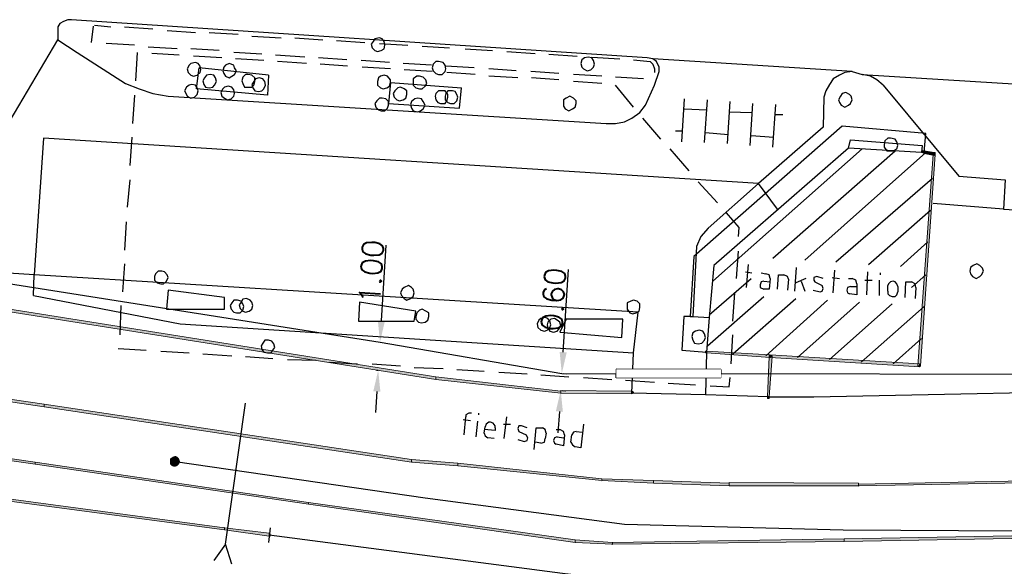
# Model space of a CAD drawing. Header units: millimetres. Extents: x -27 to 2301, y -256 to 766.
# Tile 3 of 97: x 27 to 61, y 50 to 69. Entities that reach past the tile are written whole.
import ezdxf

# ---------------------------------------------------------------- set-up
doc = ezdxf.new("R2010")
doc.units = ezdxf.units.MM
doc.set_wipeout_variables(frame=1)
for name, color, linetype in [('SIV-ONDERGROND-ALG', 251, 'Continuous'), ('SIV-VRI-KABEL', 3, 'Continuous'), ('SIV-VRI-MAATVOERING', 7, 'Continuous'), ('SIV-VRI-MANTELBUIS', 1, 'Continuous')]:
    doc.layers.add(name, color=color, linetype=linetype)
doc.styles.get("Standard").update_dxf_attribs({"font": 'txt.shx'})
doc.dimstyles.get("Standard").update_dxf_attribs({"dimtxt": 0.18, "dimasz": 0.18, "dimexe": 0.18, "dimexo": 0.0625, "dimgap": 0.09, "dimtad": 0, "dimtih": 1, "dimtoh": 1, "dimzin": 0, "dimdsep": 46, "dimtxsty": 'Standard', "dimcen": 0.09, "dimadec": 0, "dimazin": 0, "dimtfac": 1, "dimtofl": 0, "dimtmove": 0, "dimatfit": 3, "dimfxl": 1, "dimtolj": 1, "dimtzin": 0, "dimarcsym": 0})

# ---------------------------------------------------------------- blocks, each defined once
blk = doc.blocks.new('*D31')
at = {"layer": 'Defpoints', "color": 0}
for p in [(45.7, 56.65), (45.7, 56.65), (45.662, 56.051)]:
    blk.add_point(p, dxfattribs=at)
at = {"layer": 'SIV-VRI-MAATVOERING', "color": 0, "lineweight": -2}
for p, q in [((45.748, 57.398), (45.937, 60.322)), ((45.763, 56.646), (45.88, 56.638)), ((45.724, 56.047), (45.841, 56.039)), ((45.613, 55.302), (45.565, 54.554))]:
    blk.add_line(p, q, dxfattribs=at)
at = {"layer": 'SIV-VRI-MAATVOERING', "color": 0}
for points in [[(45.624, 57.406), (45.873, 57.39), (45.7, 56.65)], [(45.489, 55.31), (45.738, 55.294), (45.662, 56.051)]]:
    blk.add_solid(points, dxfattribs=at)
at = {"layer": 'SIV-VRI-MAATVOERING', "color": 0, "insert": (45.403, 59.264), "char_height": 0.75, "attachment_point": 5, "rotation": 86.3086}
blk.add_mtext('\\A1;0.60', dxfattribs=at)
blk = doc.blocks.new('*D32')
at = {"layer": 'Defpoints', "color": 0}
for p in [(39.28, 57.758), (39.28, 57.758), (39.216, 56.76)]:
    blk.add_point(p, dxfattribs=at)
at = {"layer": 'SIV-VRI-MAATVOERING', "color": 0, "lineweight": -2}
for p, q in [((39.328, 58.507), (39.5, 61.181)), ((39.218, 57.762), (39.28, 57.758)), ((39.154, 56.765), (39.216, 56.76)), ((39.168, 56.012), (39.12, 55.264))]:
    blk.add_line(p, q, dxfattribs=at)
at = {"layer": 'SIV-VRI-MAATVOERING', "color": 0}
for points in [[(39.203, 58.515), (39.453, 58.499), (39.28, 57.758)], [(39.043, 56.02), (39.293, 56.004), (39.216, 56.76)]]:
    blk.add_solid(points, dxfattribs=at)
at = {"layer": 'SIV-VRI-MAATVOERING', "color": 0, "insert": (38.974, 60.248), "char_height": 0.75, "attachment_point": 5, "rotation": 86.3234}
blk.add_mtext('\\A1;1.00', dxfattribs=at)

msp = doc.modelspace()

# ---------------------------------------------------------------- hatches: boundary and pattern name
at = {"layer": 'SIV-ONDERGROND-ALG'}
h = msp.add_hatch(color=256, dxfattribs=at)
h.dxf.hatch_style = 2
h.paths.add_polyline_path([(58.849, 64.382), (58.817, 64.382), (58.27, 56.919), (58.367, 56.919), (58.881, 64.382)])
h = msp.add_hatch(color=256, dxfattribs=at)
h.dxf.hatch_style = 2
h.paths.add_polyline_path([(58.495, 64.414), (58.431, 64.446), (58.431, 64.51), (58.495, 64.51), (58.495, 64.446)])
h = msp.add_hatch(color=256, dxfattribs=at)
h.dxf.hatch_style = 2
h.paths.add_polyline_path([(58.495, 64.446), (58.495, 64.414), (58.849, 64.349), (58.849, 64.446), (58.495, 64.51)])
h = msp.add_hatch(color=256, dxfattribs=at)
h.dxf.hatch_style = 2
h.paths.add_polyline_path([(58.849, 64.446), (58.849, 64.382), (58.881, 64.382), (58.881, 64.446)])
h = msp.add_hatch(color=256, dxfattribs=at)
h.dxf.hatch_style = 2
h.paths.add_polyline_path([(41.255, 56.469), (41.255, 56.533), (23.017, 59.428), (23.017, 59.332), (41.255, 56.437)])
h = msp.add_hatch(color=256, dxfattribs=at)
h.dxf.hatch_style = 2
h.paths.add_polyline_path([(50.808, 57.37), (50.776, 57.37), (50.776, 57.434), (50.808, 57.434), (50.808, 57.402)])
h = msp.add_hatch(color=256, dxfattribs=at)
h.dxf.hatch_style = 2
h.paths.add_polyline_path([(53.06, 57.241), (53.06, 57.305), (50.808, 57.434), (50.808, 57.37), (53.06, 57.209)])
h = msp.add_hatch(color=256, dxfattribs=at)
h.dxf.hatch_style = 2
h.paths.add_polyline_path([(27.424, 55.504), (27.424, 55.568), (15.459, 57.305), (15.459, 57.241), (27.424, 55.472)])
h = msp.add_hatch(color=256, dxfattribs=at)
h.dxf.hatch_style = 2
h.paths.add_polyline_path([(52.995, 55.826), (53.027, 55.826), (53.124, 57.241), (53.027, 57.241), (52.963, 55.826)])
h = msp.add_hatch(color=256, dxfattribs=at)
h.dxf.hatch_style = 2
h.paths.add_polyline_path([(53.06, 57.209), (53.027, 57.241), (53.027, 57.273), (53.06, 57.305), (53.06, 57.241)])
h = msp.add_hatch(color=256, dxfattribs=at)
h.dxf.hatch_style = 2
h.paths.add_polyline_path([(53.124, 57.241), (53.124, 57.273), (53.06, 57.305), (53.06, 57.241)])
h = msp.add_hatch(color=256, dxfattribs=at)
h.dxf.hatch_style = 2
h.paths.add_polyline_path([(58.335, 56.919), (58.335, 56.984), (53.06, 57.305), (53.06, 57.209), (58.335, 56.887)])
h = msp.add_hatch(color=256, dxfattribs=at)
h.dxf.hatch_style = 2
h.paths.add_polyline_path([(58.367, 56.919), (58.335, 56.887), (58.335, 56.919)])
h = msp.add_hatch(color=256, dxfattribs=at)
h.dxf.hatch_style = 2
h.paths.add_polyline_path([(45.662, 55.987), (45.662, 56.019), (41.255, 56.533), (41.255, 56.437), (45.662, 55.954)])
h = msp.add_hatch(color=256, dxfattribs=at)
h.dxf.hatch_style = 2
h.paths.add_polyline_path([(48.17, 55.954), (48.17, 56.019), (45.662, 56.051), (45.662, 55.954), (48.17, 55.922)])
h = msp.add_hatch(color=256, dxfattribs=at)
h.dxf.hatch_style = 2
h.paths.add_polyline_path([(48.17, 56.019), (48.235, 55.987), (48.235, 55.954), (48.17, 55.922), (48.17, 55.954)])
h = msp.add_hatch(color=256, dxfattribs=at)
h.dxf.hatch_style = 2
h.paths.add_polyline_path([(45.629, 55.954), (45.662, 55.954), (45.662, 55.922)])
h = msp.add_hatch(color=256, dxfattribs=at)
h.dxf.hatch_style = 2
h.paths.add_polyline_path([(53.027, 55.826), (53.027, 55.761), (52.963, 55.761), (52.963, 55.826), (52.995, 55.826)])
h = msp.add_hatch(color=256, dxfattribs=at)
h.dxf.hatch_style = 2
h.paths.add_polyline_path([(27.102, 53.478), (27.102, 53.51), (13.625, 55.472), (13.625, 55.375), (27.102, 53.445)])
h = msp.add_hatch(color=256, dxfattribs=at)
h.dxf.hatch_style = 2
h.paths.add_polyline_path([(40.386, 53.574), (40.386, 53.606), (27.424, 55.568), (27.424, 55.472), (40.386, 53.51)])
h = msp.add_hatch(color=256, dxfattribs=at)
h.dxf.hatch_style = 2
h.paths.add_polyline_path([(10.537, 54.314), (10.537, 54.217), (33.793, 51.13), (33.793, 51.194)])
h = msp.add_hatch(color=256, dxfattribs=at)
h.dxf.hatch_style = 2
h.paths.add_polyline_path([(31.959, 53.703), (31.863, 53.638), (32.056, 53.542)])
h = msp.add_hatch(color=256, dxfattribs=at)
h.dxf.hatch_style = 2
h.paths.add_polyline_path([(31.863, 53.638), (31.863, 53.574), (32.056, 53.542)])
h = msp.add_hatch(color=256, dxfattribs=at)
h.dxf.hatch_style = 2
h.paths.add_polyline_path([(31.863, 53.574), (31.863, 53.445), (32.056, 53.542)])
h = msp.add_hatch(color=256, dxfattribs=at)
h.dxf.hatch_style = 2
h.paths.add_polyline_path([(32.056, 53.735), (31.959, 53.703), (32.056, 53.542)])
h = msp.add_hatch(color=256, dxfattribs=at)
h.dxf.hatch_style = 2
h.paths.add_polyline_path([(32.12, 53.703), (32.056, 53.735), (32.056, 53.542)])
h = msp.add_hatch(color=256, dxfattribs=at)
h.dxf.hatch_style = 2
h.paths.add_polyline_path([(32.184, 53.638), (32.12, 53.703), (32.056, 53.542)])
h = msp.add_hatch(color=256, dxfattribs=at)
h.dxf.hatch_style = 2
h.paths.add_polyline_path([(32.217, 53.542), (32.184, 53.638), (32.056, 53.542)])
h = msp.add_hatch(color=256, dxfattribs=at)
h.dxf.hatch_style = 2
h.paths.add_polyline_path([(42.027, 53.445), (42.027, 53.478), (40.386, 53.606), (40.386, 53.51), (42.027, 53.381)])
h = msp.add_hatch(color=256, dxfattribs=at)
h.dxf.hatch_style = 2
h.paths.add_polyline_path([(36.752, 52.062), (36.752, 52.095), (27.102, 53.51), (27.102, 53.445), (36.752, 52.03)])
h = msp.add_hatch(color=256, dxfattribs=at)
h.dxf.hatch_style = 2
h.paths.add_polyline_path([(31.863, 53.445), (31.927, 53.381), (32.056, 53.542)])
h = msp.add_hatch(color=256, dxfattribs=at)
h.dxf.hatch_style = 2
h.paths.add_polyline_path([(31.927, 53.381), (32.024, 53.349), (32.056, 53.542)])
h = msp.add_hatch(color=256, dxfattribs=at)
h.dxf.hatch_style = 2
h.paths.add_polyline_path([(32.024, 53.349), (32.12, 53.381), (32.056, 53.542)])
h = msp.add_hatch(color=256, dxfattribs=at)
h.dxf.hatch_style = 2
h.paths.add_polyline_path([(32.12, 53.381), (32.184, 53.445), (32.056, 53.542)])
h = msp.add_hatch(color=256, dxfattribs=at)
h.dxf.hatch_style = 2
h.paths.add_polyline_path([(32.184, 53.445), (32.217, 53.542), (32.056, 53.542)])
h = msp.add_hatch(color=256, dxfattribs=at)
h.dxf.hatch_style = 2
h.paths.add_polyline_path([(40.386, 53.51), (40.386, 53.542), (40.419, 53.542), (40.419, 53.51)])
h = msp.add_hatch(color=256, dxfattribs=at)
h.dxf.hatch_style = 2
h.paths.add_polyline_path([(47.109, 52.899), (47.109, 52.931), (42.027, 53.478), (42.027, 53.381), (47.109, 52.867)])
h = msp.add_hatch(color=256, dxfattribs=at)
h.dxf.hatch_style = 2
h.paths.add_polyline_path([(48.942, 52.802), (48.942, 52.867), (47.109, 52.931), (47.109, 52.867), (48.942, 52.77)])
h = msp.add_hatch(color=256, dxfattribs=at)
h.dxf.hatch_style = 2
h.paths.add_polyline_path([(47.109, 52.867), (47.141, 52.867), (47.109, 52.834)])
h = msp.add_hatch(color=256, dxfattribs=at)
h.dxf.hatch_style = 2
h.paths.add_polyline_path([(51.612, 52.738), (51.612, 52.77), (48.942, 52.867), (48.942, 52.77), (51.612, 52.674)])
h = msp.add_hatch(color=256, dxfattribs=at)
h.dxf.hatch_style = 2
h.paths.add_polyline_path([(62.645, 52.834), (62.645, 52.867), (56.18, 52.738), (56.18, 52.674), (62.645, 52.802)])
h = msp.add_hatch(color=256, dxfattribs=at)
h.dxf.hatch_style = 2
h.paths.add_polyline_path([(56.18, 52.706), (56.18, 52.77), (51.612, 52.802), (51.612, 52.674), (56.18, 52.674)])
h = msp.add_hatch(color=256, dxfattribs=at)
h.dxf.hatch_style = 2
h.paths.add_polyline_path([(51.612, 52.674), (51.612, 52.706), (51.644, 52.674)])
h = msp.add_hatch(color=256, dxfattribs=at)
h.dxf.hatch_style = 2
h.paths.add_polyline_path([(56.18, 52.674), (56.212, 52.674), (56.18, 52.641)])
h = msp.add_hatch(color=256, dxfattribs=at)
h.dxf.hatch_style = 2
h.paths.add_polyline_path([(46.176, 50.744), (46.176, 50.776), (36.752, 52.095), (36.752, 52.03), (46.176, 50.679)])
h = msp.add_hatch(color=256, dxfattribs=at)
h.dxf.hatch_style = 2
h.paths.add_polyline_path([(33.76, 51.194), (33.76, 51.226), (33.793, 51.226), (33.793, 51.194)])
h = msp.add_hatch(color=256, dxfattribs=at)
h.dxf.hatch_style = 2
h.paths.add_polyline_path([(33.793, 51.162), (33.793, 51.13), (35.369, 50.904), (35.369, 51.001), (33.793, 51.194)])
h = msp.add_hatch(color=256, dxfattribs=at)
h.dxf.hatch_style = 2
h.paths.add_polyline_path([(35.369, 51.001), (35.401, 50.969), (35.401, 50.904), (35.369, 50.904), (35.369, 50.937)])
h = msp.add_hatch(color=256, dxfattribs=at)
h.dxf.hatch_style = 2
h.paths.add_polyline_path([(47.495, 50.647), (47.495, 50.679), (46.176, 50.776), (46.176, 50.679), (47.495, 50.615)])
h = msp.add_hatch(color=256, dxfattribs=at)
h.dxf.hatch_style = 2
h.paths.add_polyline_path([(55.665, 50.744), (55.665, 50.808), (47.495, 50.679), (47.495, 50.615), (55.665, 50.711)])
h = msp.add_hatch(color=256, dxfattribs=at)
h.dxf.hatch_style = 2
h.paths.add_polyline_path([(68.177, 51.001), (68.177, 51.033), (55.665, 50.808), (55.665, 50.711), (68.177, 50.937)])
h = msp.add_hatch(color=256, dxfattribs=at)
h.dxf.hatch_style = 2
h.paths.add_polyline_path([(46.144, 50.679), (46.176, 50.711), (46.176, 50.679)])
h = msp.add_hatch(color=256, dxfattribs=at)
h.dxf.hatch_style = 2
h.paths.add_polyline_path([(47.463, 50.615), (47.495, 50.615), (47.495, 50.583), (47.463, 50.583)])

# ---------------------------------------------------------------- linework, layer by layer
at = {"layer": 'SIV-ONDERGROND-ALG', "lineweight": 25}
for points in [[(27.906, 68.434), (28.582, 67.984), (30.287, 66.89), (30.769, 66.698), (31.252, 66.537), (31.798, 66.44), (47.27, 65.475), (47.591, 65.475), (47.913, 65.54), (48.17, 65.668), (48.46, 65.861), (48.653, 66.119), (48.975, 66.826), (49.135, 67.309), (49.135, 67.469), (49.039, 67.662), (48.91, 67.759), (48.717, 67.791), (28.389, 69.142), (28.26, 69.142), (28.099, 69.078), (27.971, 69.013), (27.906, 68.885), (27.906, 68.724), (27.906, 68.434)], [(29.097, 68.338), (29.161, 68.917)], [(29.193, 68.949), (29.772, 68.885)], [(30.254, 68.885), (31.252, 68.82)], [(31.766, 68.756), (32.763, 68.692)], [(33.246, 68.692), (34.275, 68.627)], [(34.758, 68.563), (35.787, 68.499)], [(36.269, 68.499), (37.266, 68.434)], [(39.454, 68.241), (39.422, 68.37), (39.357, 68.467), (39.261, 68.499), (39.1, 68.467), (39.036, 68.37), (38.971, 68.274), (39.003, 68.145), (39.1, 68.048), (39.196, 68.016), (39.325, 68.048), (39.422, 68.113), (39.454, 68.241)], [(13.657, 66.601), (18.579, 65.411), (23.918, 63.32), (24.979, 63.513), (27.906, 68.434)], [(30.608, 68.241), (29.611, 68.306)], [(32.12, 68.113), (31.091, 68.177)], [(37.749, 68.402), (38.746, 68.338)], [(39.261, 68.306), (40.258, 68.241)], [(40.772, 68.209), (41.737, 68.145)], [(30.705, 67.984), (30.64, 66.987)], [(32.184, 67.888), (31.219, 67.952)], [(33.6, 68.048), (32.603, 68.113)], [(33.696, 67.791), (32.699, 67.855)], [(35.111, 67.92), (34.114, 67.984)], [(36.623, 67.823), (35.594, 67.888)], [(42.284, 68.113), (43.249, 68.048)], [(43.764, 68.016), (44.761, 67.952)], [(45.243, 67.92), (46.241, 67.855)], [(46.852, 67.566), (46.819, 67.695), (46.755, 67.791), (46.626, 67.823), (46.498, 67.791), (46.401, 67.727), (46.369, 67.598), (46.401, 67.469), (46.466, 67.405), (46.594, 67.341), (46.723, 67.373), (46.819, 67.469), (46.852, 67.566)], [(46.755, 67.823), (47.752, 67.759)], [(32.956, 67.373), (32.924, 67.502), (32.86, 67.598), (32.763, 67.63), (32.603, 67.598), (32.538, 67.534), (32.474, 67.405), (32.506, 67.276), (32.603, 67.18), (32.699, 67.148), (32.828, 67.18), (32.924, 67.276), (32.956, 67.373)], [(34.211, 67.341), (34.146, 67.437), (34.114, 67.534), (33.953, 67.598), (33.825, 67.534), (33.76, 67.469), (33.728, 67.341), (33.76, 67.244), (33.825, 67.148), (33.953, 67.083), (34.05, 67.148), (34.146, 67.212), (34.211, 67.341)], [(35.176, 67.695), (34.179, 67.759)], [(36.687, 67.598), (35.658, 67.662)], [(38.103, 67.727), (37.106, 67.791)], [(38.135, 67.502), (37.17, 67.566)], [(39.614, 67.63), (38.617, 67.695)], [(39.647, 67.405), (38.65, 67.469)], [(41.094, 67.534), (40.097, 67.598)], [(41.609, 67.405), (41.577, 67.534), (41.512, 67.63), (41.351, 67.662), (41.255, 67.662), (41.158, 67.566), (41.126, 67.437), (41.158, 67.341), (41.255, 67.244), (41.351, 67.212), (41.48, 67.212), (41.577, 67.309), (41.609, 67.405)], [(42.606, 67.437), (41.609, 67.502)], [(48.235, 67.727), (48.814, 67.662), (48.91, 67.566), (48.975, 67.405), (48.975, 67.276)], [(55.954, 67.309), (48.91, 67.759)], [(35.337, 67.18), (35.304, 66.472), (32.795, 66.698), (32.892, 67.437)], [(35.337, 67.18), (32.892, 67.437)], [(33.503, 66.955), (33.471, 67.083), (33.407, 67.18), (33.278, 67.212), (33.149, 67.18), (33.085, 67.083), (33.021, 66.987), (33.053, 66.858), (33.117, 66.762), (33.246, 66.73), (33.374, 66.762), (33.439, 66.826), (33.503, 66.955)], [(34.854, 66.955), (34.854, 67.083), (34.758, 67.18), (34.629, 67.212), (34.532, 67.212), (34.436, 67.116), (34.404, 66.987), (34.436, 66.89), (34.5, 66.762), (34.597, 66.762), (34.758, 66.762), (34.822, 66.826), (34.854, 66.955)], [(39.647, 66.923), (39.647, 67.019), (39.55, 67.148), (39.422, 67.18), (39.293, 67.148), (39.229, 67.083), (39.196, 66.955), (39.196, 66.826), (39.293, 66.73), (39.389, 66.698), (39.518, 66.73), (39.614, 66.794), (39.647, 66.923)], [(41.126, 67.309), (40.129, 67.373)], [(40.933, 66.89), (40.901, 67.019), (40.805, 67.116), (40.676, 67.148), (40.579, 67.148), (40.451, 67.051), (40.451, 66.955), (40.451, 66.826), (40.547, 66.73), (40.676, 66.698), (40.772, 66.698), (40.869, 66.794), (40.933, 66.89)], [(42.638, 67.212), (41.641, 67.276)], [(44.085, 67.341), (43.12, 67.405)], [(44.15, 67.083), (43.12, 67.148)], [(45.597, 67.244), (44.6, 67.309)], [(47.109, 67.148), (46.112, 67.212)], [(48.589, 67.051), (47.591, 67.116)], [(55.954, 67.309), (55.697, 67.276), (55.504, 67.18), (55.279, 67.051), (55.15, 66.858), (55.022, 66.633), (54.957, 66.408), (54.925, 65.347), (52.641, 63.352), (50.872, 61.776), (50.615, 61.487), (50.454, 61.133), (50.325, 58.656)], [(55.954, 67.309), (56.308, 67.212)], [(57.048, 66.826), (56.823, 67.019), (56.598, 67.148), (56.308, 67.212)], [(56.308, 67.212), (83.391, 65.54), (88.184, 65.54)], [(32.86, 66.633), (32.828, 66.73), (32.763, 66.826), (32.635, 66.858), (32.538, 66.826), (32.442, 66.762), (32.377, 66.633), (32.442, 66.505), (32.474, 66.44), (32.603, 66.376), (32.731, 66.408), (32.828, 66.505), (32.86, 66.633)], [(34.146, 66.537), (34.114, 66.665), (34.05, 66.762), (33.921, 66.794), (33.793, 66.762), (33.728, 66.698), (33.664, 66.569), (33.696, 66.44), (33.793, 66.376), (33.889, 66.312), (34.018, 66.344), (34.114, 66.44), (34.146, 66.537)], [(35.24, 66.826), (35.208, 66.955), (35.144, 67.051), (35.015, 67.083), (34.886, 67.051), (34.822, 66.955), (34.758, 66.858), (34.79, 66.73), (34.854, 66.633), (34.983, 66.601), (35.111, 66.633), (35.176, 66.698), (35.24, 66.826)], [(39.647, 66.923), (39.582, 66.183), (42.091, 66.022), (42.156, 66.73)], [(39.647, 66.923), (42.156, 66.73)], [(40.226, 66.505), (40.226, 66.633), (40.129, 66.698), (40, 66.762), (39.904, 66.73), (39.807, 66.633), (39.743, 66.537), (39.775, 66.408), (39.872, 66.312), (39.968, 66.279), (40.097, 66.312), (40.193, 66.376), (40.226, 66.505)], [(45.597, 67.019), (44.632, 67.083)], [(47.109, 66.89), (46.112, 66.955)], [(48.235, 66.054), (47.591, 66.826)], [(57.048, 66.826), (59.718, 63.61), (61.358, 63.481), (61.294, 62.452), (68.853, 62.001), (68.949, 62.966), (72.037, 62.773), (73.195, 62.709), (74.385, 62.709), (75.543, 62.806), (76.701, 62.999), (77.859, 63.256), (78.952, 63.61), (83.391, 65.54)], [(27.07, 60.136), (23.049, 60.393), (14.043, 66.183), (13.239, 66.505), (12.274, 66.665), (12.306, 66.73)], [(30.608, 66.472), (30.544, 65.475)], [(41.673, 66.408), (41.673, 66.505), (41.577, 66.633), (41.48, 66.633), (41.351, 66.633), (41.255, 66.537), (41.223, 66.44), (41.255, 66.312), (41.319, 66.215), (41.416, 66.183), (41.577, 66.183), (41.641, 66.279), (41.673, 66.408)], [(42.027, 66.408), (41.995, 66.505), (41.93, 66.601), (41.834, 66.633), (41.673, 66.633), (41.609, 66.537), (41.577, 66.44), (41.577, 66.312), (41.673, 66.215), (41.77, 66.183), (41.898, 66.183), (41.995, 66.279), (42.027, 66.408)], [(46.208, 66.183), (46.208, 66.279), (46.112, 66.376), (45.983, 66.44), (45.855, 66.376), (45.758, 66.312), (45.758, 66.183), (45.758, 66.086), (45.822, 65.99), (45.951, 65.926), (46.08, 65.99), (46.176, 66.054), (46.208, 66.183)], [(55.954, 66.312), (55.922, 66.44), (55.858, 66.505), (55.729, 66.569), (55.601, 66.537), (55.536, 66.44), (55.472, 66.312), (55.504, 66.215), (55.568, 66.119), (55.697, 66.054), (55.826, 66.119), (55.89, 66.183), (55.954, 66.312)], [(39.582, 66.119), (39.582, 66.247), (39.486, 66.344), (39.357, 66.376), (39.261, 66.376), (39.164, 66.279), (39.1, 66.183), (39.132, 66.054), (39.229, 65.958), (39.325, 65.926), (39.454, 65.926), (39.55, 66.022), (39.582, 66.119)], [(40.869, 66.119), (40.805, 66.247), (40.74, 66.344), (40.612, 66.376), (40.515, 66.344), (40.386, 66.247), (40.354, 66.151), (40.386, 66.022), (40.451, 65.926), (40.612, 65.893), (40.708, 65.926), (40.805, 65.99), (40.869, 66.119)], [(49.939, 64.832), (50.036, 66.344)], [(50.744, 64.8), (50.84, 66.312)], [(51.548, 64.768), (51.644, 66.247)], [(52.352, 64.703), (52.448, 66.183)], [(53.156, 64.639), (53.252, 66.151)], [(50.036, 65.99), (50.808, 65.958)], [(51.612, 65.893), (52.416, 65.861)], [(53.22, 65.797), (53.51, 65.797)], [(49.2, 64.928), (48.556, 65.668)], [(58.495, 64.446), (58.56, 65.121), (55.601, 65.379), (50.358, 60.779), (50.229, 58.656), (50.325, 58.656)], [(49.714, 65.218), (49.972, 65.218)], [(50.776, 65.154), (51.58, 65.089)], [(52.384, 65.057), (53.188, 64.993)], [(53.317, 62.452), (52.641, 63.352), (27.392, 64.961), (27.07, 60.136)], [(30.512, 64.993), (30.447, 63.996)], [(55.826, 64.607), (55.89, 64.896), (58.431, 64.703), (58.399, 64.446)], [(57.563, 64.703), (57.53, 64.832), (57.466, 64.928), (57.305, 64.961), (57.209, 64.961), (57.112, 64.864), (57.08, 64.735), (57.08, 64.639), (57.177, 64.51), (57.305, 64.51), (57.402, 64.51), (57.53, 64.575), (57.563, 64.703)], [(50.197, 63.803), (49.521, 64.575)], [(55.826, 64.607), (51.065, 60.457), (50.904, 58.624)], [(51.033, 59.911), (56.308, 64.575)], [(53.156, 60.715), (57.466, 64.51)], [(54.282, 60.65), (58.56, 64.446)], [(58.495, 64.446), (58.399, 64.446), (55.826, 64.607)], [(30.447, 63.481), (30.351, 62.516)], [(51.194, 62.677), (50.518, 63.417)], [(55.375, 60.586), (58.785, 63.545)], [(61.294, 62.452), (58.817, 62.645)], [(51.934, 61.487), (51.966, 61.808), (51.516, 62.323)], [(56.533, 60.49), (58.721, 62.42)], [(30.319, 62.001), (30.254, 61.004)], [(57.659, 60.425), (58.624, 61.294)], [(51.869, 60.007), (51.934, 60.972)], [(30.254, 60.522), (30.19, 59.525)], [(60.586, 60.264), (60.554, 60.361), (60.457, 60.457), (60.361, 60.522), (60.232, 60.457), (60.136, 60.393), (60.104, 60.264), (60.136, 60.168), (60.2, 60.071), (60.329, 60.007), (60.457, 60.071), (60.522, 60.136), (60.586, 60.264)], [(31.798, 60.039), (31.766, 60.136), (31.67, 60.232), (31.573, 60.264), (31.445, 60.264), (31.348, 60.168), (31.316, 60.071), (31.316, 59.943), (31.412, 59.846), (31.541, 59.814), (31.638, 59.814), (31.734, 59.911), (31.798, 60.039)], [(52.191, 60.232), (52.416, 60.2)], [(52.223, 59.686), (52.288, 60.49)], [(52.738, 60.2), (52.899, 60.168)], [(53.06, 60.007), (53.027, 60.136), (52.899, 60.168)], [(53.928, 59.557), (53.992, 60.393)], [(55.279, 59.493), (55.343, 60.297)], [(56.469, 59.428), (56.501, 60.232)], [(56.951, 60.136), (56.951, 60.2)], [(27.038, 59.396), (27.07, 60.136)], [(48.235, 57.37), (48.396, 58.817), (27.07, 60.136)], [(50.904, 58.721), (52.384, 60.007)], [(52.834, 59.911), (52.738, 59.879), (52.706, 59.782), (52.706, 59.686), (52.834, 59.621)], [(53.06, 60.007), (53.027, 59.621), (52.834, 59.621)], [(52.834, 59.911), (53.06, 59.879)], [(53.317, 59.621), (53.349, 60.136), (53.542, 60.136)], [(53.703, 59.975), (53.671, 60.071), (53.542, 60.136)], [(53.703, 59.975), (53.671, 59.589)], [(54.314, 60.007), (53.96, 59.846)], [(54.153, 59.911), (54.282, 59.557)], [(54.925, 60.007), (54.7, 60.071), (54.603, 60.039), (54.603, 59.943), (54.636, 59.879), (54.893, 59.75)], [(55.247, 60.039), (55.504, 60.007)], [(55.826, 60.007), (55.954, 60.007)], [(56.115, 59.814), (56.115, 59.428), (55.858, 59.46)], [(56.115, 59.814), (56.083, 59.943), (55.954, 60.007)], [(56.405, 59.943), (56.662, 59.943)], [(56.919, 59.396), (56.919, 59.943)], [(57.563, 59.718), (57.53, 59.814), (57.466, 59.879), (57.402, 59.911), (57.305, 59.879), (57.241, 59.814), (57.209, 59.75)], [(57.82, 59.332), (57.852, 59.879), (58.045, 59.879)], [(58.045, 59.686), (58.56, 60.136)], [(58.206, 59.686), (58.174, 59.814), (58.045, 59.879)], [(31.798, 59.589), (31.734, 58.914), (33.793, 58.914), (33.793, 59.332), (31.798, 59.589)], [(40.483, 59.493), (40.451, 59.621), (40.386, 59.686), (40.29, 59.75), (40.129, 59.686), (40.065, 59.621), (40, 59.493), (40.033, 59.396), (40.129, 59.3), (40.226, 59.235), (40.354, 59.3), (40.451, 59.364), (40.483, 59.493)], [(51.741, 58.495), (51.805, 59.493)], [(54.571, 59.589), (54.829, 59.525)], [(54.829, 59.525), (54.893, 59.557), (54.925, 59.653), (54.893, 59.75)], [(55.89, 59.718), (55.794, 59.686), (55.761, 59.589), (55.794, 59.493), (55.858, 59.46)], [(55.89, 59.718), (56.115, 59.718)], [(57.209, 59.557), (57.209, 59.75)], [(57.209, 59.557), (57.209, 59.46), (57.273, 59.396), (57.37, 59.364), (57.466, 59.364), (57.53, 59.428), (57.563, 59.525)], [(57.563, 59.718), (57.563, 59.525)], [(58.206, 59.686), (58.174, 59.3)], [(27.038, 59.396), (32.217, 58.399), (48.235, 57.37)], [(34.468, 59.01), (34.436, 59.107), (34.372, 59.203), (34.243, 59.235), (34.114, 59.235), (34.05, 59.139), (33.986, 59.042), (34.018, 58.914), (34.114, 58.817), (34.211, 58.785), (34.339, 58.785), (34.436, 58.881), (34.468, 59.01)], [(34.79, 59.042), (34.758, 59.171), (34.693, 59.235), (34.565, 59.3), (34.436, 59.267), (34.372, 59.171), (34.307, 59.074), (34.339, 58.946), (34.436, 58.849), (34.532, 58.817), (34.661, 58.849), (34.758, 58.914), (34.79, 59.042)], [(38.553, 59.171), (38.521, 58.495), (40.483, 58.495), (40.547, 58.849), (38.553, 59.171)], [(48.46, 58.978), (48.46, 59.107), (48.363, 59.203), (48.235, 59.235), (48.138, 59.203), (48.01, 59.139), (48.01, 59.01), (48.01, 58.914), (48.106, 58.785), (48.203, 58.753), (48.331, 58.785), (48.428, 58.849), (48.46, 58.978)], [(50.84, 57.627), (52.834, 59.364)], [(51.741, 57.337), (53.96, 59.3)], [(52.899, 57.273), (55.086, 59.235)], [(54.024, 57.209), (56.212, 59.171)], [(30.126, 59.042), (30.094, 58.013)], [(40.998, 58.656), (40.998, 58.785), (40.901, 58.849), (40.772, 58.914), (40.676, 58.881), (40.579, 58.785), (40.547, 58.656), (40.547, 58.56), (40.644, 58.463), (40.74, 58.431), (40.869, 58.463), (40.965, 58.528), (40.998, 58.656)], [(55.15, 57.144), (57.37, 59.107)], [(56.276, 57.048), (58.495, 59.01)], [(45.308, 58.367), (45.276, 58.495), (45.211, 58.592), (45.115, 58.624), (44.954, 58.592), (44.89, 58.528), (44.825, 58.399), (44.857, 58.27), (44.954, 58.174), (45.083, 58.142), (45.179, 58.174), (45.276, 58.27), (45.308, 58.367)], [(45.662, 58.335), (45.629, 58.463), (45.533, 58.528), (45.436, 58.592), (45.308, 58.56), (45.211, 58.463), (45.179, 58.367), (45.211, 58.238), (45.276, 58.142), (45.404, 58.109), (45.533, 58.142), (45.597, 58.206), (45.662, 58.335)], [(45.855, 58.56), (45.629, 58.109), (47.817, 57.916), (47.849, 58.56), (45.855, 58.56)], [(50.229, 58.656), (50.004, 58.656), (49.939, 57.466), (50.808, 57.402), (50.776, 55.89)], [(50.325, 58.656), (50.904, 58.624)], [(50.904, 58.624), (50.808, 57.402)], [(50.776, 57.916), (50.744, 58.045), (50.679, 58.142), (50.551, 58.174), (50.422, 58.142), (50.325, 58.077), (50.293, 57.949), (50.325, 57.82), (50.39, 57.723), (50.518, 57.691), (50.647, 57.723), (50.744, 57.82), (50.776, 57.916)], [(35.562, 57.563), (35.53, 57.691), (35.465, 57.788), (35.337, 57.82), (35.208, 57.82), (35.144, 57.723), (35.079, 57.627), (35.111, 57.498), (35.176, 57.402), (35.304, 57.37), (35.433, 57.37), (35.497, 57.466), (35.562, 57.563)], [(51.676, 56.984), (51.741, 58.013)], [(57.402, 56.984), (58.399, 57.884)], [(30.029, 57.53), (31.026, 57.466)], [(31.541, 57.434), (32.538, 57.37)], [(33.021, 57.337), (34.05, 57.273)], [(34.532, 57.241), (35.497, 57.177)], [(36.012, 57.144), (37.009, 57.112)], [(37.492, 57.048), (38.489, 56.984)], [(48.17, 55.954), (48.235, 57.37)], [(39.003, 56.984), (40, 56.919)], [(40.483, 56.855), (41.512, 56.823)], [(41.995, 56.791), (42.96, 56.726)], [(43.474, 56.694), (44.471, 56.63)], [(44.954, 56.598), (45.951, 56.533)], [(46.466, 56.501), (47.463, 56.437)], [(47.945, 56.405), (48.975, 56.34)], [(50.937, 56.212), (51.612, 56.18), (51.644, 56.501)], [(52.995, 55.826), (54.603, 55.826), (67.276, 56.083), (71.04, 56.051), (83.23, 56.212), (87.701, 56.244), (105.842, 56.212), (124.595, 56.34), (136.303, 56.469), (139.487, 56.469), (141.674, 56.501)], [(49.457, 56.308), (50.422, 56.244)], [(50.776, 55.89), (48.17, 55.954)], [(52.995, 55.826), (50.776, 55.89)], [(33.825, 50.615), (34.532, 55.601)], [(42.22, 55.022), (42.477, 54.989)], [(42.252, 54.475), (42.316, 55.118)], [(42.509, 55.247), (42.413, 55.247), (42.316, 55.182), (42.316, 55.118)], [(42.67, 54.41), (42.735, 54.957)], [(42.767, 55.182), (42.767, 55.247)], [(43.667, 54.346), (43.764, 55.118)], [(42.96, 54.539), (42.992, 54.764)], [(43.346, 54.732), (43.346, 54.636), (42.96, 54.668)], [(43.346, 54.732), (43.346, 54.796), (43.281, 54.893), (43.185, 54.925), (43.12, 54.925), (43.024, 54.861), (42.992, 54.764)], [(43.635, 54.861), (43.892, 54.861)], [(44.471, 54.732), (44.278, 54.796), (44.182, 54.796), (44.15, 54.7), (44.182, 54.603), (44.439, 54.475)], [(44.729, 53.96), (44.793, 54.732), (45.018, 54.732)], [(45.147, 54.539), (45.115, 54.668), (45.018, 54.732)], [(45.501, 54.668), (45.629, 54.668)], [(45.79, 54.475), (45.758, 54.603), (45.629, 54.668)], [(46.208, 54.603), (46.112, 54.571), (46.048, 54.475)], [(46.466, 54.861), (46.369, 54.024), (46.176, 54.057)], [(46.208, 54.603), (46.433, 54.571)], [(42.96, 54.539), (42.992, 54.443), (43.088, 54.378)], [(43.313, 54.346), (43.088, 54.378)], [(44.15, 54.314), (44.375, 54.25)], [(44.375, 54.25), (44.471, 54.282), (44.504, 54.378), (44.439, 54.475)], [(44.954, 54.185), (45.083, 54.217), (45.115, 54.346)], [(45.147, 54.539), (45.115, 54.346)], [(45.533, 54.41), (45.436, 54.378), (45.404, 54.282), (45.436, 54.185), (45.501, 54.153)], [(45.79, 54.475), (45.758, 54.089), (45.501, 54.153)], [(45.533, 54.41), (45.758, 54.378)], [(46.015, 54.217), (46.048, 54.475)], [(44.954, 54.185), (44.761, 54.217)], [(46.015, 54.217), (46.08, 54.121), (46.176, 54.057)], [(32.056, 53.542), (40.869, 52.255), (47.913, 51.323), (55.633, 51.13), (82.105, 50.969)], [(35.401, 51.194), (35.337, 50.679)], [(62.13, 49.457), (59.75, 49.457), (47.913, 49.328), (45.726, 49.586), (35.369, 50.937)], [(34.05, 49.907), (33.825, 50.615), (33.407, 50.036)]]:
    msp.add_lwpolyline(points, dxfattribs=at)
at = {"layer": 'SIV-ONDERGROND-ALG', "lineweight": 5}
for points in [[(58.849, 64.382), (58.817, 64.382), (58.27, 56.919), (58.367, 56.919), (58.881, 64.382), (58.849, 64.382)], [(58.495, 64.414), (58.431, 64.446), (58.431, 64.51), (58.495, 64.51)], [(58.495, 64.446), (58.495, 64.414), (58.849, 64.349), (58.849, 64.446), (58.495, 64.51), (58.495, 64.446)], [(58.849, 64.446), (58.881, 64.446), (58.881, 64.382)], [(41.255, 56.469), (41.255, 56.533), (23.017, 59.428), (23.017, 59.332), (41.255, 56.437), (41.255, 56.469)], [(50.808, 57.37), (50.776, 57.37), (50.776, 57.434), (50.808, 57.434)], [(53.06, 57.241), (53.06, 57.305), (50.808, 57.434), (50.808, 57.37), (53.06, 57.209), (53.06, 57.241)], [(27.424, 55.504), (27.424, 55.568), (15.459, 57.305), (15.459, 57.241), (27.424, 55.472), (27.424, 55.504)], [(52.995, 55.826), (53.027, 55.826), (53.124, 57.241), (53.027, 57.241), (52.963, 55.826), (52.995, 55.826)], [(53.06, 57.209), (53.027, 57.241), (53.027, 57.273), (53.06, 57.305)], [(53.124, 57.241), (53.124, 57.273), (53.06, 57.305)], [(58.335, 56.919), (58.335, 56.984), (53.06, 57.305), (53.06, 57.209), (58.335, 56.887), (58.335, 56.919)], [(58.367, 56.919), (58.367, 56.919), (58.335, 56.887)], [(45.662, 55.987), (45.662, 56.019), (41.255, 56.533), (41.255, 56.437), (45.662, 55.954), (45.662, 55.987)], [(48.17, 55.954), (48.17, 56.019), (45.662, 56.051), (45.662, 55.954), (48.17, 55.922), (48.17, 55.954)], [(48.17, 56.019), (48.235, 55.987), (48.235, 55.954), (48.17, 55.922)], [(53.027, 55.826), (53.027, 55.761), (52.963, 55.761), (52.963, 55.826)], [(27.102, 53.478), (27.102, 53.51), (13.625, 55.472), (13.625, 55.375), (27.102, 53.445), (27.102, 53.478)], [(40.386, 53.574), (40.386, 53.606), (27.424, 55.568), (27.424, 55.472), (40.386, 53.51), (40.386, 53.574)], [(10.537, 54.217), (33.793, 51.13), (33.793, 51.194), (10.537, 54.314)], [(42.027, 53.445), (42.027, 53.478), (40.386, 53.606), (40.386, 53.51), (42.027, 53.381), (42.027, 53.445)], [(36.752, 52.062), (36.752, 52.095), (27.102, 53.51), (27.102, 53.445), (36.752, 52.03), (36.752, 52.062)], [(47.109, 52.899), (47.109, 52.931), (42.027, 53.478), (42.027, 53.381), (47.109, 52.867), (47.109, 52.899)], [(48.942, 52.802), (48.942, 52.867), (47.109, 52.931), (47.109, 52.867), (48.942, 52.77), (48.942, 52.802)], [(51.612, 52.738), (51.612, 52.77), (48.942, 52.867), (48.942, 52.77), (51.612, 52.674), (51.612, 52.738)], [(62.645, 52.834), (62.645, 52.867), (56.18, 52.738), (56.18, 52.674), (62.645, 52.802), (62.645, 52.834)], [(56.18, 52.706), (56.18, 52.77), (51.612, 52.802), (51.612, 52.674), (56.18, 52.674), (56.18, 52.706)], [(46.176, 50.744), (46.176, 50.776), (36.752, 52.095), (36.752, 52.03), (46.176, 50.679), (46.176, 50.744)], [(33.793, 51.162), (33.793, 51.13), (35.369, 50.904), (35.369, 51.001), (33.793, 51.194), (33.793, 51.162)], [(35.369, 51.001), (35.401, 50.969), (35.401, 50.904), (35.369, 50.904)], [(47.495, 50.647), (47.495, 50.679), (46.176, 50.776), (46.176, 50.679), (47.495, 50.615), (47.495, 50.647)], [(55.665, 50.744), (55.665, 50.808), (47.495, 50.679), (47.495, 50.615), (55.665, 50.711), (55.665, 50.744)], [(68.177, 51.001), (68.177, 51.033), (55.665, 50.808), (55.665, 50.711), (68.177, 50.937), (68.177, 51.001)]]:
    msp.add_lwpolyline(points, dxfattribs=at)
at = {"layer": 'SIV-VRI-KABEL'}
msp.add_lwpolyline([(11.743, 56.025), (12.321, 55.941), (13.25, 61.865), (39.28, 57.758), (45.7, 56.65), (68.148, 56.622), (88.184, 58.09), (129.099, 57.034), (148.604, 57.285), (178.391, 58.435), (208.869, 58.536), (212.479, 58.537), (212.479, 58.537), (213.789, 58.537), (216.137, 58.335), (217.75, 57.985), (219.738, 57.187)], dxfattribs=at)
at = {"layer": 'SIV-VRI-MANTELBUIS'}
for p, q in [((51.32, 56.793), (47.623, 56.796)), ((47.623, 56.796), (47.623, 56.646)), ((51.32, 56.793), (51.32, 56.643)), ((47.623, 56.496), (47.623, 56.646)), ((51.32, 56.493), (47.623, 56.496)), ((51.32, 56.493), (51.32, 56.643))]:
    msp.add_line(p, q, dxfattribs=at)

# ---------------------------------------------------------------- dimensions: what is measured, and where the dimension line sits
at = {"layer": 'SIV-VRI-MAATVOERING'}
for p1, p2, override, picture, middle in [((39.216, 56.76), (39.28, 57.758), {"dimtxt": 0.75, "dimasz": 0.75, "dimexe": 0, "dimtad": 1, "dimtih": 0, "dimtoh": 0, "dimcen": 1}, '*D32', (38.974, 60.248)), ((45.662, 56.051), (45.7, 56.65), {"dimtxt": 0.75, "dimasz": 0.75, "dimtad": 1, "dimtih": 0, "dimtoh": 0, "dimcen": 1}, '*D31', (45.403, 59.264))]:
    dim = msp.add_aligned_dim(p1=p1, p2=p2, distance=0, dimstyle='Standard', override=override, dxfattribs=at)
    dim.commit()
    dim.dimension.update_dxf_attribs({"geometry": picture, "text_midpoint": middle})

# ---------------------------------------------------------------- next in the draw order: wipeouts: each hides what was drawn before it
msp.add_wipeout([(47.623, 56.796), (47.623, 56.496), (51.32, 56.493), (51.32, 56.793)]).dxf.layer = 'SIV-VRI-MANTELBUIS'

doc.saveas('drawing.dxf')
